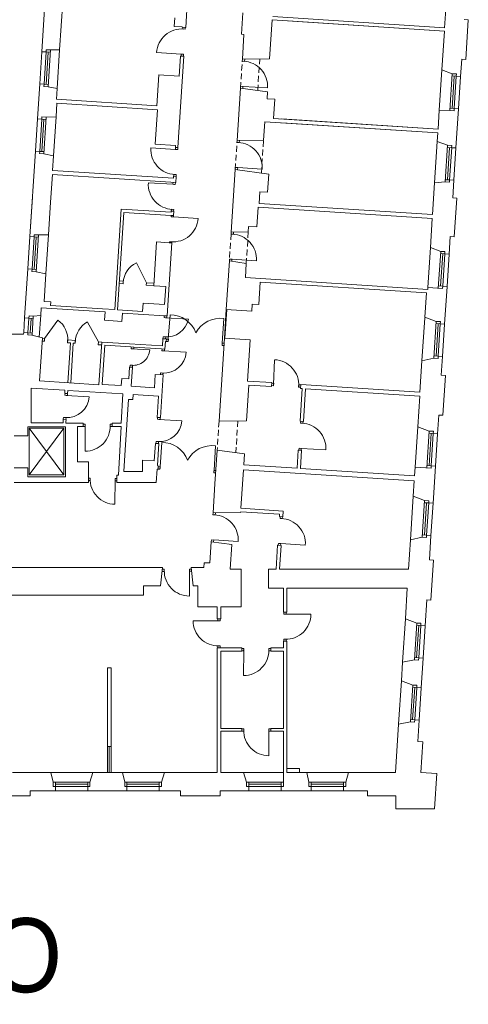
# Model space of a CAD drawing. Header units: centimetres. Extents: x 695802 to 711011, y 25963 to 44188.
# Tile 50 of 157: x 701467 to 701544, y 35931 to 36101. Entities that reach past the tile are written whole.
import ezdxf

# ---------------------------------------------------------------- set-up
doc = ezdxf.new("R2010")
doc.units = ezdxf.units.CM
doc.linetypes.add('DASHED', pattern=[19.05, 12.7, -6.35])
for name, color, linetype, lineweight in [('Drzwi i okna', 51, 'Continuous', 9), ('Opis', 102, 'Continuous', 9), ('Przekrojowa', 253, 'Continuous', 25), ('Ramka', 255, 'Continuous', 9), ('Widokowa', 140, 'Continuous', 9)]:
    doc.layers.add(name, color=color, linetype=linetype, lineweight=lineweight)
doc.styles.add('ARIELCE', font='arial.ttf', dxfattribs={"width": 0.9})

# ---------------------------------------------------------------- blocks, each defined once
blk = doc.blocks.new('zw$2918')
at = {"layer": 'Drzwi i okna', "color": 0, "lineweight": 0}
for p, q in [((3455.2, -1398.8), (3455.6, -1392.8)), ((3463.2, -1399.3), (3463.6, -1393.3)), ((3454.2, -1398.8), (3463.2, -1399.3)), ((3449.9, -1485.6), (3364.5, -1480.3)), ((3448.9, -1485.5), (3457.8, -1486.1)), ((3449.4, -1492.6), (3449.9, -1485.6)), ((3457.8, -1486.1), (3457.4, -1493.1)), ((3661.2, -1510.3), (3661.7, -1503.7)), ((3670.2, -1510.9), (3661.2, -1510.3)), ((3669.2, -1510.8), (3669.6, -1504.2)), ((3669.2, -1510.8), (3669.2, -1510.8)), ((3669.6, -1504.2), (3669.6, -1504.2)), ((3655.6, -1597), (3655.2, -1603.5)), ((3664.6, -1597.6), (3655.6, -1597)), ((3663.2, -1604), (3663.6, -1597.5)), ((3663.6, -1597.5), (3748.9, -1603)), ((3642.9, -1791.7), (3643.5, -1785.1)), ((3651.9, -1792.3), (3642.9, -1791.7)), ((3650.9, -1792.2), (3651.4, -1785)), ((3650.9, -1792.2), (3650.9, -1792.2)), ((3651.3, -1785.6), (3651.3, -1785.6)), ((3430.1, -1816), (3344.8, -1810.6)), ((3429.1, -1816), (3438.1, -1816.6)), ((3430.5, -1809), (3430.1, -1816)), ((3438.1, -1816.6), (3438.5, -1809.5)), ((3423.5, -1902.7), (3432.5, -1903.3)), ((3424.5, -1902.8), (3424.1, -1908.8)), ((3432.5, -1903.3), (3432.1, -1909.3)), ((3637.4, -1878.4), (3637, -1884.9)), ((3646.4, -1879), (3637.4, -1878.4)), ((3644.9, -1886), (3645.4, -1879)), ((3645.4, -1879), (3730.7, -1884.4)), ((3421.3, -1936.7), (3336, -1931.2)), ((3420.3, -1936.7), (3429.3, -1937.3)), ((3421.8, -1929.7), (3421.3, -1936.7)), ((3429.3, -1937.3), (3429.7, -1930.2)), ((3414.7, -2023.4), (3423.7, -2024)), ((3415.1, -2048.8), (3415.3, -2044.5)), ((3415.7, -2023.5), (3415.3, -2029.5)), ((3423.3, -2045.1), (3423, -2049.3)), ((3423.7, -2024), (3423.3, -2030)), ((3424, -2049.4), (3415.1, -2048.8)), ((3423, -2049.3), (3508.4, -2054.9)), ((3622.6, -2109.1), (3623, -2102.5)), ((3631.6, -2109.6), (3622.6, -2109.1)), ((3630.6, -2109.6), (3631, -2103)), ((3630.6, -2109.6), (3630.6, -2109.5)), ((3631, -2103), (3631, -2103)), ((3409.4, -2135.5), (3409.1, -2139.3)), ((3418.4, -2136.1), (3409.4, -2135.5)), ((3417.4, -2136), (3417.1, -2139.9)), ((3617, -2195.8), (3616.6, -2202.3)), ((3626, -2196.4), (3617, -2195.8)), ((3624.6, -2202.8), (3625, -2196.3)), ((3625, -2196.3), (3710.3, -2201.8)), ((3390.5, -2398.4), (3390.9, -2391.8)), ((3399.6, -2399), (3390.6, -2398.4)), ((3395, -2398.7), (3474.8, -2403.8)), ((3399.5, -2399), (3399.9, -2392.4)), ((3405.2, -2473.6), (3411.2, -2388.3)), ((3591.8, -2486.9), (3598, -2401.6)), ((3387.1, -2464.9), (3386.7, -2471.4)), ((3396.1, -2465.5), (3387.1, -2464.9)), ((3395.7, -2472), (3396.1, -2465.5)), ((3404.7, -2481.6), (3398.2, -2481.2)), ((3398.7, -2473.2), (3405.2, -2473.6)), ((3405.3, -2472.6), (3404.7, -2481.6)), ((3591.8, -2485.9), (3591.2, -2494.9)), ((3598.2, -2487.4), (3591.8, -2486.9)), ((3276.3, -2506.3), (3276.7, -2499.7)), ((3285.3, -2506.8), (3276.3, -2506.3)), ((3276.3, -2506.3), (3340.7, -2510.4)), ((3285.3, -2506.8), (3285.7, -2500.3)), ((3383.1, -2513.1), (3383.5, -2506.6)), ((3392.1, -2513.7), (3383.2, -2513.2)), ((3387.6, -2513.4), (3467.4, -2518.6)), ((3392.1, -2513.7), (3392.5, -2507.1)), ((3591.2, -2494.9), (3597.7, -2495.4)), ((3769.9, -2629.7), (3773.5, -2544.3)), ((3272.7, -2563.1), (3272.2, -2569.5)), ((3281.6, -2563.6), (3272.7, -2563.1)), ((3281.2, -2570.1), (3281.6, -2563.6)), ((3378.2, -2589.9), (3377.7, -2596.4)), ((3387.1, -2590.5), (3378.2, -2589.9)), ((3386.7, -2597), (3387.1, -2590.5)), ((3770.2, -2625.3), (3769.7, -2634.2)), ((3769.7, -2634.2), (3763.1, -2633.9)), ((3770.1, -2626.3), (3763.5, -2625.9)), ((3857, -2629.9), (3856.5, -2638.9)), ((3856.5, -2638.9), (3863, -2639.3)), ((3863.4, -2631.3), (3856.9, -2630.9)), ((3046.8, -2667.4), (3047.3, -2660.8)), ((3055.9, -2667.9), (3046.9, -2667.4)), ((3051.3, -2667.7), (3131.2, -2672.8)), ((3055.8, -2667.9), (3056.2, -2661.4)), ((3041.9, -2744.1), (3041.5, -2750.6)), ((3050.9, -2744.7), (3041.9, -2744.1)), ((3050.5, -2751.2), (3050.9, -2744.7)), ((3367.7, -2750.6), (3368.1, -2744.1)), ((3376.7, -2751.2), (3367.7, -2750.6)), ((3372.2, -2750.9), (3452, -2756.1)), ((3376.7, -2751.2), (3377.1, -2744.6)), ((3863.3, -2763.9), (3863.8, -2757.2)), ((3871.3, -2764.4), (3871.7, -2757.7)), ((3116.9, -2767.6), (3110.4, -2767.5)), ((3110.4, -2775.5), (3116.9, -2775.6)), ((3116.9, -2775.6), (3116.7, -2861.1)), ((3116.9, -2776.6), (3116.9, -2767.6)), ((3203.8, -2776.7), (3203.8, -2767.7)), ((3203.8, -2767.7), (3210.4, -2767.7)), ((3203.8, -2775.7), (3210.4, -2775.7)), ((3872.3, -2764.5), (3863.3, -2763.9)), ((3362.7, -2827.4), (3362.3, -2833.9)), ((3371.7, -2828), (3362.7, -2827.4)), ((3371.3, -2834.5), (3371.7, -2828)), ((3376.8, -2915.7), (3382.7, -2830.4)), ((3563.4, -2927.7), (3569, -2842.4)), ((3857.8, -2850.7), (3857.4, -2857.1)), ((3866.8, -2851.2), (3857.8, -2850.7)), ((3865.3, -2857.6), (3865.7, -2851.2)), ((3865.7, -2851.2), (3951.1, -2856.6)), ((3376.2, -2923.6), (3369.7, -2923.2)), ((3370.2, -2915.3), (3376.7, -2915.7)), ((3376.8, -2914.7), (3376.2, -2923.6)), ((3563.4, -2926.7), (3562.8, -2935.7)), ((3569.9, -2928.2), (3563.4, -2927.7)), ((3134.3, -2954.4), (3128.8, -2954.3)), ((3134.2, -2962.4), (3128.8, -2962.3)), ((3134.2, -2963.4), (3134.3, -2954.4)), ((3221.2, -2959.2), (3220.4, -3044.7)), ((3221.1, -2964.2), (3221.2, -2955.2)), ((3221.2, -2955.2), (3227.9, -2955.2)), ((3227.4, -2963.2), (3221.2, -2963.2)), ((3562.8, -2935.7), (3569.3, -2936.1)), ((3559.9, -3081.2), (3560.3, -3074.6)), ((3568.8, -3081.8), (3559.9, -3081.2)), ((3567.8, -3081.8), (3568.3, -3075.1)), ((3792, -3093.7), (3792.4, -3087)), ((3800.9, -3094.3), (3792, -3093.7)), ((3800, -3094.2), (3800.4, -3087.5)), ((3554.3, -3168), (3553.9, -3174.5)), ((3563.3, -3168.6), (3554.3, -3168)), ((3561.8, -3175), (3562.3, -3168.5)), ((3562.3, -3168.5), (3647.6, -3174)), ((3786.4, -3180.5), (3786, -3186.9)), ((3795.4, -3181), (3786.4, -3180.5)), ((3794, -3187.4), (3794.4, -3181)), ((3794.4, -3181), (3879.7, -3186.4)), ((3391.1, -3269.2), (3384, -3269.2)), ((3391.1, -3278.2), (3391.1, -3269.2)), ((3478, -3278), (3478, -3269)), ((3478, -3269), (3485, -3269)), ((3391.1, -3277.2), (3383.2, -3277.2)), ((3485.8, -3277), (3478, -3277)), ((3478, -3277), (3478.2, -3362.5)), ((3576.7, -3442), (3576.7, -3448.5)), ((3584.7, -3448.5), (3584.7, -3442)), ((3805.4, -3425.5), (3805.4, -3419)), ((3814.4, -3425.5), (3805.4, -3425.5)), ((3813.4, -3419), (3813.4, -3425.5)), ((3813.4, -3425.5), (3898.9, -3425.4)), ((3576.7, -3448.5), (3491.2, -3448.3)), ((3575.7, -3448.5), (3584.7, -3448.5)), ((3575.5, -3535.4), (3584.5, -3535.4)), ((3576.5, -3535.4), (3576.5, -3542)), ((3584.5, -3535.4), (3584.5, -3542)), ((3666.2, -3544.3), (3659.7, -3544.3)), ((3666.2, -3553.3), (3666.2, -3544.3)), ((3753.1, -3553.5), (3753.1, -3544.5)), ((3753.1, -3544.5), (3759.7, -3544.5)), ((3814.6, -3512.4), (3805.6, -3512.4)), ((3805.6, -3512.4), (3805.6, -3519)), ((3813.6, -3512.4), (3813.6, -3519)), ((3659.7, -3552.3), (3666.2, -3552.3)), ((3666.2, -3552.3), (3666, -3637.8)), ((3753.1, -3552.5), (3759.7, -3552.5)), ((3666.3, -3822.2), (3659.7, -3822.2)), ((3666.3, -3830.2), (3659.7, -3830.2)), ((3666.3, -3831.2), (3666.3, -3822.2)), ((3753.2, -3831), (3753.2, -3822)), ((3753.2, -3822), (3759.7, -3822)), ((3759.7, -3830), (3753.2, -3830)), ((3753.2, -3830), (3753.3, -3915.5))]:
    blk.add_line(p, q, dxfattribs=at)
at = {"layer": 'Drzwi i okna', "color": 0, "lineweight": 0, "ltscale": 1.6}
for p, q in [((3329.2, -2277.6), (3294.8, -2209.1)), ((2976.8, -2470.3), (3022.7, -2406.9)), ((3163, -2482.3), (3125.6, -2413.6))]:
    blk.add_line(p, q, dxfattribs=at)
for centre, radius, start, end in [((3451.1, -1485.5), 86.7, 84.979, 176.5896), ((3662.4, -1597.3), 86.7, 356.2036, 87.8142), ((3644.1, -1878.7), 86.7, 356.2036, 87.8142), ((3431.3, -1816.3), 86.7, 176.193, 267.8036), ((3422.5, -1937), 86.7, 176.193, 267.8036), ((3421.8, -2049.4), 86.7, 264.7676, 356.3783), ((3623.8, -2196), 86.7, 356.2036, 87.8142), ((3326.4, -2279.7), 77.4, 114.1138, 177.9529), ((2975.9, -2472.7), 80.7, 354.5264, 54.6033), ((3163.5, -2484.8), 80.7, 117.9982, 178.0752), ((3399, -2388.1), 77.4, 264.5446, 348.3084), ((3410.9, -2483.8), 95.4, 20.051, 89.8558), ((3584.7, -2496.1), 95.4, 81.999, 151.8038), ((3283.1, -2505.9), 57.8, 264.0905, 355.5263), ((3770.1, -2631), 86.7, 356.1135, 87.7241), ((3117.1, -2774.3), 86.7, 269.771, 1.3816), ((3864.5, -2850.9), 86.7, 356.2036, 87.8142), ((3382.5, -2925.8), 95.4, 20.4286, 90.2334), ((3556.3, -2937), 95.4, 82.3767, 152.1814), ((3221, -2957.9), 86.7, 177.9873, 269.5979), ((3561, -3168.2), 86.7, 356.2036, 87.8142), ((3793.2, -3180.7), 86.7, 356.2036, 87.8142), ((3477.8, -3275.8), 86.7, 178.61, 270.2206), ((3812.2, -3425.7), 86.7, 268.6184, 0.229), ((3577.9, -3448.7), 86.7, 179.771, 271.3816), ((3666.4, -3551.1), 86.7, 269.771, 1.3816), ((3753, -3828.8), 86.7, 178.61, 270.2206)]:
    blk.add_arc(centre, radius, start, end, dxfattribs=at)
at = {"layer": 'Drzwi i okna', "color": 0, "lineweight": 0}
for centre, radius, start, end in [((3458.1, -1407.8), 78.2, 264.816, 268.1145), ((3428.5, -1894.2), 78.2, 84.6681, 87.9667), ((3419.7, -2014.9), 78.2, 84.6681, 87.9667), ((3414.5, -2127.1), 78.2, 84.6046, 87.9032), ((3482.9, -2482.5), 78.2, 174.3635, 177.6621), ((3513.6, -2484.6), 78.2, 354.1927, 357.4913), ((3389.8, -2512.7), 77.8, 266.3349, 355.7089), ((3283.2, -2485.4), 78.2, 264.6739, 267.9724), ((3388.7, -2512.3), 78.2, 264.6779, 267.9764), ((3778.7, -2630.1), 78.2, 355.2588, 358.5574), ((3053.6, -2667), 77.8, 266.3349, 355.7089), ((3052.5, -2666.5), 78.2, 264.6779, 267.9764), ((3374.4, -2750.2), 77.8, 266.3349, 355.7089), ((3195, -2772.3), 78.2, 178.2461, 181.5447), ((3373.3, -2749.8), 78.2, 264.6779, 267.9764), ((3454.5, -2924), 78.2, 174.7412, 178.0397), ((3485.2, -2926), 78.2, 354.5703, 357.8689), ((3143.1, -2959), 78.2, 357.8242, 1.1228), ((3399.9, -3273.7), 78.2, 358.4469, 1.7455), ((3810.1, -3503.7), 78.2, 88.4553, 91.7539), ((3580, -3526.6), 78.2, 88.2461, 91.5447), ((3744.3, -3549.1), 78.2, 178.2461, 181.5447), ((3675.1, -3826.7), 78.2, 358.4469, 1.7455)]:
    blk.add_arc(centre, radius, start, end, dxfattribs=at)
at = {"layer": 'Przekrojowa', "color": 0, "lineweight": 0, "ltscale": 1.6}
for p, q in [((3477.8, -1200.8), (3465.4, -1393.4)), ((2983, -1227.9), (2966.9, -1477.4)), ((3028.5, -1470.8), (3039.3, -1304.8)), ((4367.4, -1313.8), (4362.2, -1394.4)), ((3427.4, -1359.9), (3425.5, -1389.8)), ((3658.2, -1417.3), (3663, -1342.5)), ((3767.4, -1356), (4362.2, -1394.4)), ((3453.4, -1391.6), (3425.5, -1389.8)), ((3453.4, -1392.6), (3453.4, -1391.6)), ((3453.4, -1392.6), (3465.4, -1393.4)), ((3764.6, -1367.5), (3755.9, -1502.6)), ((3764.6, -1367.5), (4361.4, -1406)), ((3820.5, -1371.1), (4361.4, -1406)), ((4430.1, -1366.4), (4444.1, -1367.3)), ((4444.1, -1367.3), (4435.3, -1504.5)), ((3667.2, -1417.9), (3658.2, -1417.3)), ((3661.7, -1503.7), (3667.2, -1417.9)), ((4352.7, -1540.8), (4361.4, -1406)), ((3028.5, -1470.8), (2997.1, -1471.5)), ((3458.9, -1493.2), (3438.5, -1809.5)), ((3446.9, -1492.4), (3442.4, -1562.3)), ((3446.9, -1492.4), (3458.9, -1493.2)), ((3661.7, -1503.7), (3755.9, -1502.6)), ((4417.4, -1563.4), (4421.3, -1503.6)), ((4421.3, -1503.6), (4435.3, -1504.5)), ((3372.6, -1557.8), (3365.7, -1664.6)), ((3442.4, -1562.3), (3372.6, -1557.8)), ((4352.7, -1540.8), (4388.2, -1553.8)), ((2959.7, -1589.1), (2951.9, -1709.9)), ((3019.8, -1605.3), (2988.9, -1598.8)), ((3019.8, -1605.3), (3017.4, -1642.1)), ((3643.5, -1785.1), (3655.2, -1603.5)), ((3655.2, -1603.5), (3748.6, -1616.7)), ((3748.6, -1616.7), (3747, -1640.5)), ((3016.5, -1703.3), (3019.5, -1656.2)), ((3365.7, -1664.6), (3017.4, -1642.1)), ((3367.8, -1678.7), (3019.5, -1656.2)), ((3774, -1642.2), (3747, -1640.5)), ((3774, -1642.2), (3769.7, -1708.5)), ((3016.5, -1703.3), (2982.1, -1704)), ((3360.1, -1798.2), (3367.8, -1678.7)), ((4343.7, -1680.4), (4339.5, -1745.3)), ((4343.7, -1680.3), (4380, -1681)), ((4401.5, -1809.9), (4410.2, -1675.2)), ((3738.9, -1720.1), (3734.8, -1784)), ((3738.9, -1720.1), (4338.6, -1758.9)), ((3769.7, -1708.5), (4339.5, -1745.3)), ((3769.7, -1708.5), (4339.5, -1745.3)), ((3797.8, -1723.9), (4338.6, -1758.9)), ((3798.6, -1710.4), (4339.5, -1745.3)), ((3798.6, -1710.4), (4339.5, -1745.3)), ((4338.6, -1758.9), (4336.8, -1788.2)), ((3429.9, -1802.7), (3360.1, -1798.2)), ((3429.5, -1809), (3429.9, -1802.7)), ((3643.4, -1785.1), (3734.8, -1784)), ((4336.8, -1788.2), (4372.3, -1801.2)), ((2944.7, -1821.6), (2925.6, -2118)), ((3007.7, -1838.5), (2973.9, -1831.3)), ((3007.7, -1838.5), (3004.5, -1888.8)), ((3429.5, -1809), (3438.5, -1809.5)), ((3003.6, -1902.7), (2997.4, -1998.2)), ((3003.6, -1902.7), (3430.7, -1930.3)), ((3004.5, -1888.8), (3422.6, -1915.7)), ((3422.6, -1915.7), (3423.1, -1908.8)), ((3423.1, -1908.8), (3432.1, -1909.3)), ((3432.1, -1909.3), (3430.7, -1930.3)), ((3623, -2102.5), (3637, -1884.9)), ((3637, -1884.9), (3753.3, -1901.4)), ((3753.3, -1901.4), (3749.2, -1964.3)), ((4320.4, -2041.7), (4327.5, -1931.1)), ((4327.5, -1931.1), (4364.1, -1928.5)), ((4378.8, -1929.5), (4364.1, -1928.5)), ((4390.3, -1983.6), (4394.2, -1922.7)), ((3722.3, -1962.5), (3719.6, -2002.9)), ((3749.2, -1964.3), (3722.3, -1962.5)), ((2934.4, -1981.3), (2925.6, -2118)), ((2997.4, -1998.2), (2990.1, -2111.4)), ((3719.6, -2002.9), (4320.4, -2041.7)), ((4390.3, -1983.6), (4404.3, -1984.5)), ((4404.3, -1984.5), (4395.6, -2118.6)), ((3242.4, -2022.4), (3219.9, -2370.6)), ((3250.6, -2033.9), (3228.7, -2371.2)), ((3415, -2033.5), (3242.4, -2022.4)), ((3414.3, -2044.5), (3250.6, -2033.9)), ((3414.3, -2044.5), (3423.3, -2045.1)), ((3415.2, -2029.5), (3415, -2033.5)), ((3415.2, -2029.5), (3424.3, -2030.1)), ((3424.3, -2030.1), (3423.3, -2045.1)), ((3715.8, -2016.3), (3711.4, -2084.1)), ((3715.8, -2016.3), (4319.5, -2055.2)), ((4313, -2155.9), (4319.5, -2055.2)), ((2990.1, -2111.4), (2955.8, -2112.2)), ((3623, -2102.5), (3682.2, -2101.8)), ((3683.4, -2082.3), (3682.2, -2101.8)), ((3683.4, -2082.3), (3711.4, -2084.1)), ((3364.3, -2136.4), (3354.5, -2288.2)), ((3408.1, -2139.3), (3364.3, -2136.4)), ((3417.1, -2139.9), (3400.8, -2392.4)), ((3408.1, -2139.3), (3417.2, -2139.9)), ((4377.7, -2178.6), (4381.7, -2117.7)), ((4381.7, -2117.7), (4395.6, -2118.6)), ((4313, -2155.9), (4348.5, -2168.9)), ((3605.8, -2369.9), (3616.6, -2202.3)), ((3616.6, -2202.3), (3675.2, -2210.6)), ((3675.2, -2210.6), (3672, -2260)), ((2918.4, -2229.8), (2907.4, -2399.4)), ((2981.4, -2246.6), (2947.6, -2239.5)), ((2981.4, -2246.6), (2975.2, -2342.8)), ((3672, -2260), (4303.7, -2300.7)), ((3718.1, -2353.1), (3723.1, -2275.3)), ((3723.1, -2275.3), (4298.9, -2312.4)), ((3354.5, -2288.2), (3396.2, -2290.9)), ((3392.2, -2352.8), (3396.2, -2290.9)), ((4298.9, -2312.4), (4293.5, -2397)), ((4304.1, -2293.9), (4303.7, -2300.7)), ((4362.1, -2421.1), (4370.5, -2290.4)), ((2998.2, -2344.3), (2975.2, -2342.8)), ((2998.2, -2344.3), (2997.4, -2356.3)), ((3317.6, -2348), (3315.7, -2376.8)), ((3317.6, -2348), (3392.2, -2352.8)), ((3694.6, -2375.6), (3696.1, -2351.7)), ((3696.1, -2351.7), (3718.1, -2353.1)), ((2964.8, -2364.3), (2963.1, -2390.5)), ((3186.3, -2378.6), (2964.8, -2364.3)), ((3177.2, -2367.9), (2997.4, -2356.3)), ((3177.2, -2367.9), (3219.9, -2370.6)), ((3186.3, -2378.6), (3184.4, -2407.5)), ((3315.7, -2376.8), (3228.7, -2371.2)), ((3246.1, -2382.5), (3244.3, -2411.4)), ((3391.8, -2391.9), (3246.1, -2382.5)), ((3605.8, -2369.9), (3694.6, -2375.6)), ((2963.1, -2390.5), (2937.6, -2393.6)), ((3244.3, -2411.4), (3184.4, -2407.5)), ((3400.8, -2392.4), (3391.8, -2391.9)), ((4293.5, -2397), (4332.9, -2411.4)), ((2904.2, -2449.8), (2903.8, -2455.3)), ((2903.8, -2455.3), (2838.2, -2455.3)), ((2968.8, -2468.8), (2932.2, -2459.4)), ((2968.8, -2468.8), (2959.2, -2617.5)), ((3174.5, -2483.1), (3165, -2630.7)), ((3270.3, -2489.2), (3174.5, -2483.1)), ((3386.7, -2471.4), (3385.1, -2496.6)), ((3386.7, -2471.4), (3398.8, -2472.2)), ((3393.4, -2507.2), (3395.1, -2481)), ((3395.1, -2481), (3398.2, -2481.2)), ((3398.2, -2481.2), (3398.8, -2472.2)), ((3580.8, -2757.1), (3599.3, -2469.7)), ((3599.3, -2469.7), (3688.2, -2475.4)), ((3688.2, -2475.4), (3678.9, -2618.1)), ((3184.9, -2493.7), (3176.2, -2629.5)), ((3275.7, -2499.6), (3184.9, -2493.7)), ((3270.3, -2489.2), (3385.1, -2496.6)), ((3285.7, -2500.3), (3275.7, -2499.6)), ((3381.5, -2506.4), (3285.7, -2500.3)), ((3381.5, -2506.4), (3393.4, -2507.2)), ((4283.7, -2548.6), (4276.7, -2656.7)), ((4283.7, -2548.6), (4324.7, -2538.7)), ((4339.5, -2539.7), (4324.7, -2538.7)), ((4354.9, -2532.9), (4350.7, -2597.7)), ((3271.2, -2569.5), (3268.6, -2610.4)), ((3281.2, -2570.1), (3271.2, -2569.5)), ((3281.2, -2570.1), (3277, -2636)), ((3165, -2630.7), (2959.2, -2617.5)), ((3243.6, -2608.8), (3242, -2633.7)), ((3268.6, -2610.4), (3243.6, -2608.8)), ((3359.8, -2595.2), (3356.8, -2641.1)), ((3359.8, -2595.2), (3387.6, -2597)), ((3387.6, -2597), (3378.1, -2744.7)), ((3678.9, -2618.1), (3763.8, -2623.6)), ((3762.9, -2637.2), (3763.8, -2623.6)), ((4350.7, -2597.7), (4364.7, -2598.6)), ((4364.7, -2598.6), (4355.8, -2736.8)), ((3046.9, -2649.8), (2930.1, -2642.2)), ((2930.1, -2642.2), (2930.1, -2763.2)), ((3046.3, -2660.7), (3046.9, -2649.8)), ((3056.2, -2661.4), (3056.8, -2650.4)), ((3247.5, -2662.7), (3056.8, -2650.4)), ((3242, -2633.7), (3176.2, -2629.5)), ((3356.8, -2641.1), (3277, -2636)), ((3676.1, -2756), (3684.1, -2632.1)), ((3684.1, -2632.1), (3762.9, -2637.2)), ((3868.7, -2644), (3861.4, -2757.1)), ((3862.8, -2643.6), (3863.6, -2630.1)), ((3862.8, -2643.6), (3868.7, -2644)), ((3863.6, -2630.1), (4276.7, -2656.7)), ((3880.7, -2644.8), (3873.4, -2757.9)), ((3880.7, -2644.8), (4275.8, -2670.3)), ((3056.2, -2661.4), (3046.3, -2660.7)), ((3241.8, -2763.5), (3247.5, -2662.7)), ((3267, -2681.4), (3255.7, -2856.1)), ((3281.9, -2682.4), (3267, -2681.4)), ((3283.1, -2664.4), (3281.9, -2682.4)), ((3370.9, -2670.1), (3283.1, -2664.4)), ((3370.9, -2670.1), (3366.3, -2743.9)), ((4269, -2776.7), (4275.8, -2670.3)), ((3040.5, -2763.2), (3040.8, -2758.7)), ((3040.8, -2758.7), (3041.2, -2750.4)), ((3051.2, -2751), (3041.2, -2750.4)), ((3050.5, -2763.5), (3050.7, -2759.3)), ((3050.7, -2759.3), (3051.2, -2751)), ((3366.3, -2743.9), (3378.1, -2744.7)), ((3580.8, -2757.1), (3676.1, -2756)), ((3861.4, -2757.1), (3873.4, -2757.9)), ((4337.6, -2800.8), (4341.8, -2735.9)), ((4341.8, -2735.9), (4355.8, -2736.8)), ((3048.6, -2777), (2918.9, -2777)), ((2918.9, -2777), (2918.9, -2808.1)), ((2930.1, -2763.2), (3040.5, -2763.2)), ((3048.6, -2949.8), (3048.6, -2777)), ((3090.8, -2763.5), (3050.5, -2763.5)), ((3110.4, -2763.5), (3090.8, -2763.5)), ((3090.8, -2897.5), (3090.8, -2775.5)), ((3110.4, -2775.5), (3090.8, -2775.5)), ((3110.4, -2775.5), (3110.4, -2763.5)), ((3241.8, -2763.5), (3210.4, -2763.5)), ((3210.4, -2775.5), (3210.4, -2763.5)), ((3241.8, -2775.5), (3210.4, -2775.5)), ((3232.4, -2943.5), (3241.8, -2775.5)), ((4269, -2776.7), (4308.4, -2791.1)), ((2918.9, -2808.1), (2870.9, -2808.1)), ((3250.8, -2931.7), (3255.7, -2856.1)), ((3360.5, -2833.8), (3356.7, -2894.6)), ((3360.5, -2833.8), (3356.7, -2894.6)), ((3360.5, -2833.8), (3372.3, -2834.5)), ((3372.3, -2834.5), (3367.4, -2911.1)), ((3574.4, -2856.9), (3566.8, -2974.4)), ((3574.4, -2856.9), (3668.7, -2870.3)), ((3854.9, -2857), (3850.9, -2919.8)), ((3854.9, -2857), (3866.9, -2857.7)), ((3866.9, -2857.7), (3862.9, -2920.6)), ((3128.8, -2897.5), (3090.8, -2897.5)), ((3128.8, -2947.5), (3128.8, -2897.5)), ((3315.6, -2931.7), (3315.6, -2892)), ((3356.7, -2894.6), (3315.6, -2892)), ((3668.7, -2870.3), (3666.3, -2907.9)), ((2918.9, -2919.1), (2870.9, -2919.1)), ((2918.9, -2919.1), (2918.9, -2949.8)), ((3315.6, -2931.7), (3250.8, -2931.7)), ((3366.6, -2923), (3363.6, -2969.1)), ((3366.6, -2923), (3369.7, -2923.2)), ((3366.6, -2923), (3369.7, -2923.2)), ((3367.4, -2911.1), (3370.5, -2911.3)), ((3369.7, -2923.2), (3370.5, -2911.3)), ((3656.5, -3058.7), (3665.1, -2925.5)), ((3665.1, -2925.5), (4256.9, -2963.7)), ((3666.3, -2907.9), (3850.9, -2919.8)), ((3862.9, -2920.6), (4258, -2946.1)), ((4258, -2946.1), (4260, -2915.8)), ((4322.1, -3041.3), (4330.4, -2912.5)), ((2918.9, -2949.8), (3048.6, -2949.8)), ((3128.8, -2943.5), (3128.8, -2969.1)), ((3227.4, -2943.5), (3227.4, -2969.1)), ((3227.4, -2943.5), (3232.4, -2943.5)), ((4253.5, -3017.2), (4256.9, -2963.7)), ((2870.9, -2969.1), (3128.8, -2969.1)), ((3227.4, -2969.1), (3363.6, -2969.1)), ((3566.8, -2974.4), (3560.3, -3074.7)), ((4253.5, -3017.2), (4292.9, -3031.6)), ((3656.5, -3058.7), (3803.2, -3068.2)), ((3801.9, -3087.8), (3803.2, -3068.2)), ((3560.3, -3074.7), (3655.6, -3073.5)), ((3655.6, -3073.5), (3655.8, -3070.7)), ((3655.8, -3070.7), (3790.4, -3079.4)), ((3790, -3087), (3790.4, -3079.4)), ((3790, -3087), (3801.9, -3087.8)), ((4243.8, -3167.5), (4237.3, -3269.1)), ((4243.8, -3167.5), (4284.7, -3158.9)), ((4314.9, -3153), (4309.4, -3237.8)), ((3553.9, -3174.5), (3549.1, -3248.1)), ((3553.9, -3174.5), (3625.4, -3184.6)), ((3619.9, -3269.2), (3625.4, -3184.6)), ((3778.2, -3269.1), (3783.5, -3186.8)), ((3783.5, -3186.8), (3795.5, -3187.5)), ((3790.2, -3269.1), (3795.5, -3187.5)), ((4309.4, -3237.8), (4323.4, -3238.8)), ((4323.4, -3238.8), (4314.5, -3376.9)), ((2672.9, -3264.1), (3384.5, -3264.1)), ((3384.5, -3264.1), (3378.2, -3327.7)), ((3484.5, -3264.1), (3527.8, -3264.1)), ((3484.5, -3264.1), (3490.9, -3327.7)), ((3528.9, -3248.1), (3527.8, -3264.1)), ((3528.9, -3248.1), (3549.1, -3248.1)), ((3657.7, -3269), (3619.9, -3269.2)), ((3657.7, -3335), (3657.7, -3269)), ((3751.7, -3335), (3751.7, -3269)), ((3751.7, -3269.1), (3778.2, -3269.1)), ((3790.2, -3269.1), (3911.7, -3269.1)), ((3911.7, -3269.1), (4237.3, -3269.1)), ((3378.2, -3327.7), (3319.7, -3327.7)), ((3319.7, -3327.7), (3319.7, -3359.7)), ((3490.9, -3327.7), (3507.7, -3327.7)), ((3507.7, -3400), (3507.7, -3327.7)), ((3657.7, -3335), (3657.7, -3400)), ((3803.7, -3335), (3751.7, -3335)), ((3803.7, -3419), (3803.7, -3335)), ((3815.8, -3419), (3815.8, -3335)), ((4233, -3335), (3815.8, -3335)), ((4226.1, -3441.7), (4233, -3335)), ((3319.7, -3359.7), (2855.7, -3359.7)), ((3574.7, -3400), (3507.7, -3400)), ((3574.7, -3442), (3574.7, -3400)), ((3657.7, -3400), (3586.7, -3400)), ((3586.7, -3400), (3586.7, -3442)), ((4294.7, -3465.8), (4300.5, -3376)), ((4300.5, -3376), (4314.5, -3376.9)), ((3586.7, -3442), (3574.7, -3442)), ((3803.7, -3419), (3815.8, -3419)), ((4226.1, -3441.7), (4265.5, -3456.2)), ((3586.7, -3542), (3574.7, -3542)), ((3574.7, -3542), (3574.7, -3973.7)), ((3586.7, -3542), (3659.7, -3542)), ((3659.7, -3542), (3659.7, -3554)), ((3759.7, -3542), (3803.7, -3542)), ((3759.7, -3542), (3759.7, -3554)), ((3803.7, -3542), (3803.7, -3519)), ((3803.7, -3519), (3815.8, -3519)), ((3815.8, -3973.7), (3815.8, -3519)), ((3586.7, -3554), (3659.7, -3554)), ((3586.7, -3554), (3586.7, -3821)), ((3759.7, -3554), (3803.7, -3554)), ((3803.7, -3821), (3803.7, -3554)), ((4280.8, -3680.4), (4287.5, -3577.6)), ((3206.7, -3610.7), (3194.7, -3610.7)), ((3194.7, -3610.7), (3194.7, -3883.7)), ((3206.7, -3883.7), (3206.7, -3610.7)), ((4212.3, -3656.3), (4216.4, -3592.1)), ((4216.4, -3592.1), (4257.3, -3583.4)), ((4212.3, -3656.3), (4251.7, -3670.7)), ((4202.6, -3806.6), (4191.8, -3973.7)), ((4191.8, -3973.7), (4202.6, -3806.6)), ((4202.6, -3806.6), (4243.4, -3798)), ((4273.6, -3792.1), (4268.9, -3866)), ((3586.7, -3821), (3659.7, -3821)), ((3586.7, -3830), (3586.7, -3973.7)), ((3586.7, -3830), (3659.7, -3830)), ((3659.7, -3821), (3659.7, -3830)), ((3759.7, -3821), (3803.7, -3821)), ((3759.7, -3821), (3759.7, -3830)), ((3759.7, -3830), (3803.7, -3830)), ((3803.7, -3973.7), (3803.7, -3830)), ((3206.7, -3883.7), (3194.7, -3883.7)), ((4286.8, -3867.2), (4268.9, -3866)), ((4286.8, -3867.2), (4280, -3973.3)), ((2998.5, -3973.7), (2865.7, -3973.7)), ((2998.5, -3973.7), (3006.1, -4007.1)), ((3143.5, -3973.7), (3133.7, -4007.1)), ((3192.7, -3973.7), (3143.5, -3973.7)), ((3192.7, -3973.7), (3206.7, -3973.7)), ((3246.5, -3973.7), (3206.7, -3973.7)), ((3246.5, -3973.7), (3254.1, -4007.1)), ((3391.5, -3973.7), (3381.7, -4007.1)), ((3574.7, -3973.7), (3391.5, -3973.7)), ((3665.3, -3973.7), (3586.7, -3973.7)), ((3665.3, -3973.7), (3676.1, -4007.1)), ((3859.8, -3959.7), (3815.8, -3959.7)), ((3884.5, -3973.7), (3815.8, -3973.7)), ((3859.8, -3959.7), (3859.8, -3973.7)), ((3884.5, -3973.7), (3892.1, -4007.1)), ((4029.5, -3973.7), (4019.7, -4007.1)), ((4191.8, -3973.7), (4029.5, -3973.7)), ((4280, -3973.3), (4335.3, -3976.8)), ((4327.4, -4099.8), (4335.3, -3976.8)), ((2788.9, -4054.8), (2926.9, -4054.8)), ((2926.9, -4054.8), (2926.9, -4036.8)), ((2926.9, -4036.8), (3013.9, -4036.8)), ((3125.9, -4036.8), (3261.9, -4036.8)), ((3446.9, -4036.8), (3373.9, -4036.8)), ((3446.9, -4036.8), (3446.9, -4054.8)), ((3446.9, -4054.8), (3584.9, -4054.8)), ((3683.9, -4036.8), (3584.9, -4036.8)), ((3584.9, -4054.8), (3584.9, -4036.8)), ((3795.9, -4036.8), (3899.9, -4036.8)), ((4011.9, -4036.8), (4094.9, -4036.8)), ((4094.9, -4036.8), (4094.9, -4054.8)), ((4094.9, -4054.8), (4192.9, -4054.8)), ((4192.9, -4054.8), (4192.9, -4099.8)), ((4192.9, -4099.8), (4316.9, -4099.8)), ((4192.9, -4099.8), (4327.4, -4099.8))]:
    blk.add_line(p, q, dxfattribs=at)
at = {"layer": 'Przekrojowa', "color": 0, "lineweight": 0}
for p, q in [((2981.8, -1478.3), (2966.9, -1477.4)), ((2966.9, -1477.4), (2981.8, -1478.3)), ((2982.3, -1470.6), (2981.8, -1478.3)), ((2997.1, -1471.5), (2982.3, -1470.6)), ((4388.2, -1553.8), (4403, -1554.7)), ((4403, -1554.7), (4402.5, -1562.5)), ((4402.5, -1562.5), (4417.4, -1563.4)), ((4417.4, -1563.4), (4402.5, -1562.5)), ((2974.6, -1590.1), (2959.7, -1589.1)), ((2959.7, -1589.1), (2974.6, -1590.1)), ((2974.1, -1597.8), (2974.6, -1590.1)), ((2988.9, -1598.8), (2974.1, -1597.8)), ((2967.3, -1703.1), (2966.8, -1710.8)), ((2982.1, -1704), (2967.3, -1703.1)), ((4380, -1681), (4394.8, -1682)), ((4394.8, -1682), (4395.3, -1674.2)), ((4395.3, -1674.2), (4410.2, -1675.2)), ((4410.2, -1675.2), (4395.3, -1674.2)), ((2966.8, -1710.8), (2951.9, -1709.9)), ((2951.9, -1709.9), (2966.8, -1710.8)), ((4372.3, -1801.2), (4387, -1802.2)), ((4387, -1802.2), (4386.5, -1810)), ((2959.6, -1822.6), (2944.7, -1821.6)), ((2944.7, -1821.6), (2959.6, -1822.6)), ((2959.1, -1830.4), (2959.6, -1822.6)), ((2973.9, -1831.3), (2959.1, -1830.4)), ((4386.5, -1810), (4401.5, -1810.9)), ((4401.5, -1810.9), (4386.5, -1810)), ((4378.8, -1929.5), (4379.3, -1921.7)), ((4379.3, -1921.7), (4394.2, -1922.7)), ((4394.2, -1922.7), (4379.3, -1921.7)), ((2941, -2111.2), (2940.5, -2119)), ((2955.8, -2112.2), (2941, -2111.2)), ((2940.5, -2119), (2925.6, -2118)), ((2925.6, -2118), (2940.5, -2119)), ((4348.5, -2168.9), (4363.3, -2169.9)), ((4363.3, -2169.9), (4362.8, -2177.6)), ((4362.8, -2177.6), (4377.7, -2178.6)), ((4377.7, -2178.6), (4362.8, -2177.6)), ((2933.3, -2230.8), (2918.4, -2229.8)), ((2918.4, -2229.8), (2933.3, -2230.8)), ((2932.8, -2238.5), (2933.3, -2230.8)), ((2947.6, -2239.5), (2932.8, -2238.5)), ((4304.1, -2293.9), (4355.1, -2297.2)), ((4355.1, -2297.2), (4355.6, -2289.4)), ((4355.6, -2289.4), (4370.5, -2290.4)), ((4370.5, -2290.4), (4355.6, -2289.4)), ((2922.4, -2400.4), (2907.4, -2399.4)), ((2907.4, -2399.4), (2922.4, -2400.4)), ((2922.9, -2392.7), (2922.4, -2400.4)), ((2937.6, -2393.6), (2922.9, -2392.7)), ((2937.6, -2393.6), (2922.9, -2392.7)), ((4332.9, -2411.4), (4347.7, -2412.4)), ((4347.7, -2412.4), (4347.2, -2420.1)), ((4347.2, -2420.1), (4362.1, -2421.1)), ((4362.1, -2421.1), (4347.2, -2420.1)), ((2919.1, -2450.8), (2904.2, -2449.8)), ((2904.2, -2449.8), (2919.1, -2450.8)), ((2918.6, -2458.5), (2919.1, -2450.8)), ((2933.4, -2459.5), (2918.6, -2458.5)), ((4339.5, -2539.7), (4340, -2531.9)), ((4340, -2531.9), (4354.9, -2532.9)), ((4354.9, -2532.9), (4340, -2531.9)), ((4308.4, -2791.1), (4323.2, -2792)), ((4323.2, -2792), (4322.7, -2799.8)), ((4322.7, -2799.8), (4337.6, -2800.8)), ((4337.6, -2800.8), (4322.7, -2799.8)), ((4260, -2915.8), (4315, -2919.3)), ((4315, -2919.3), (4315.5, -2911.6)), ((4315.5, -2911.6), (4330.4, -2912.5)), ((4330.4, -2912.5), (4315.5, -2911.6)), ((4292.9, -3031.6), (4307.7, -3032.5)), ((4307.7, -3032.5), (4307.2, -3040.3)), ((4307.2, -3040.3), (4322.1, -3041.3)), ((4322.1, -3041.3), (4307.2, -3040.3)), ((4284.7, -3158.9), (4299.4, -3159.8)), ((4299.4, -3159.8), (4299.9, -3152.1)), ((4299.9, -3152.1), (4314.9, -3153)), ((4314.9, -3153), (4299.9, -3152.1)), ((4265.5, -3456.2), (4280.3, -3457.1)), ((4280.3, -3457.1), (4279.8, -3464.9)), ((4279.8, -3464.9), (4294.7, -3465.8)), ((4294.7, -3465.8), (4279.8, -3464.9)), ((4272.1, -3584.4), (4272.6, -3576.6)), ((4272.6, -3576.6), (4287.5, -3577.6)), ((4287.5, -3577.6), (4272.6, -3576.6)), ((4257.3, -3583.4), (4272.1, -3584.4)), ((4251.7, -3670.7), (4266.4, -3671.7)), ((4266.4, -3671.7), (4265.9, -3679.4)), ((4265.9, -3679.4), (4280.8, -3680.4)), ((4280.8, -3680.4), (4265.9, -3679.4)), ((4243.4, -3798), (4258.2, -3798.9)), ((4258.2, -3798.9), (4258.7, -3791.2)), ((4258.7, -3791.2), (4273.6, -3792.1)), ((4273.6, -3792.1), (4258.7, -3791.2)), ((3803.7, -3973.7), (3803.7, -4021.9)), ((3006.1, -4007.1), (3006.1, -4021.9)), ((3006.1, -4021.9), (3013.9, -4021.9)), ((3013.9, -4021.9), (3013.9, -4036.8)), ((3013.9, -4036.8), (3013.9, -4021.9)), ((3133.7, -4021.9), (3125.9, -4021.9)), ((3125.9, -4021.9), (3125.9, -4036.8)), ((3125.9, -4036.8), (3125.9, -4021.9)), ((3133.7, -4007.1), (3133.7, -4021.9)), ((3254.1, -4007.1), (3254.1, -4021.9)), ((3254.1, -4021.9), (3261.9, -4021.9)), ((3261.9, -4021.9), (3261.9, -4036.8)), ((3261.9, -4036.8), (3261.9, -4021.9)), ((3381.7, -4021.9), (3373.9, -4021.9)), ((3373.9, -4021.9), (3373.9, -4036.8)), ((3373.9, -4036.8), (3373.9, -4021.9)), ((3381.7, -4007.1), (3381.7, -4021.9)), ((3676.1, -4007.1), (3676.1, -4021.9)), ((3676.1, -4021.9), (3683.9, -4021.9)), ((3683.9, -4021.9), (3683.9, -4036.8)), ((3683.9, -4036.8), (3683.9, -4021.9)), ((3803.7, -4021.9), (3795.9, -4021.9)), ((3795.9, -4021.9), (3795.9, -4036.8)), ((3795.9, -4036.8), (3795.9, -4021.9)), ((3892.1, -4007.1), (3892.1, -4021.9)), ((3892.1, -4021.9), (3899.9, -4021.9)), ((3899.9, -4021.9), (3899.9, -4036.8)), ((3899.9, -4036.8), (3899.9, -4021.9)), ((4019.7, -4021.9), (4011.9, -4021.9)), ((4011.9, -4021.9), (4011.9, -4036.8)), ((4011.9, -4036.8), (4011.9, -4021.9)), ((4019.7, -4007.1), (4019.7, -4021.9))]:
    blk.add_line(p, q, dxfattribs=at)
at = {"layer": 'Widokowa', "color": 0, "lineweight": 0, "ltscale": 1.6}
for p, q in [((2966.9, -1477.4), (2959.7, -1589.1)), ((3028.5, -1470.8), (3019.8, -1605.3)), ((4343.7, -1680.4), (4352.7, -1540.8)), ((4410.2, -1675.2), (4417.4, -1563.4)), ((3016.5, -1703.3), (3007.7, -1838.5)), ((2951.9, -1709.9), (2944.7, -1821.6)), ((4327.5, -1931.1), (4336.8, -1788.2)), ((4394.2, -1922.7), (4401.5, -1810.9)), ((2990.1, -2111.4), (2981.4, -2246.6)), ((2925.6, -2118), (2918.4, -2229.8)), ((4304.1, -2293.9), (4313, -2155.9)), ((4370.5, -2290.4), (4377.7, -2178.6)), ((3248.8, -2281.4), (3234.6, -2280.5)), ((3249.3, -2272.4), (3235.2, -2271.5)), ((3249.3, -2272.4), (3248.8, -2281.4)), ((3329.2, -2277.6), (3328.6, -2286.6)), ((3355.1, -2279.3), (3329.2, -2277.6)), ((3354.5, -2288.2), (3328.6, -2286.6)), ((3605.8, -2369.9), (3599.3, -2469.7)), ((3607.8, -2370), (3601.3, -2469.8)), ((2907.4, -2399.4), (2904.2, -2449.8)), ((2963.2, -2389.4), (2958.2, -2466.1)), ((4283.7, -2548.6), (4293.3, -2399.3)), ((4354.9, -2532.9), (4362.1, -2421.1)), ((2976.2, -2480.3), (2968.1, -2479.8)), ((2976.8, -2470.3), (2968.7, -2469.8)), ((2976.2, -2480.3), (2976.8, -2470.3)), ((3056, -2485.4), (3056.6, -2475.4)), ((3066, -2486.1), (3056, -2485.4)), ((3083.1, -2477.2), (3056.6, -2475.4)), ((3066, -2486.1), (3057.1, -2623.8)), ((3076, -2486.7), (3067, -2624.4)), ((3082.5, -2487.1), (3076, -2486.7)), ((3082.5, -2487.1), (3083.1, -2477.2)), ((3162.3, -2492.3), (3163, -2482.3)), ((3174.5, -2483.1), (3163, -2482.3)), ((3173.9, -2493), (3162.3, -2492.3)), ((2923, -2781.8), (3042.7, -2943)), ((2923, -2943), (3042.7, -2781.8)), ((2923, -2781.8), (3042.7, -2781.8)), ((2923, -2943), (2923, -2781.8)), ((3042.7, -2781.8), (3042.7, -2943)), ((4260, -2915.8), (4269, -2776.7)), ((4330.4, -2912.5), (4337.6, -2800.8)), ((3042.7, -2943), (2923, -2943)), ((4243.8, -3167.5), (4253.5, -3017.2)), ((4314.9, -3153), (4322.1, -3041.3)), ((4216.4, -3592.1), (4226.1, -3441.7)), ((4287.5, -3577.6), (4294.7, -3465.8)), ((4202.6, -3806.6), (4212.3, -3656.3)), ((4273.6, -3792.1), (4280.8, -3680.4)), ((3194.7, -3883.7), (3194.7, -3973.7)), ((3200.7, -3883.7), (3200.7, -3973.7)), ((3206.7, -3973.7), (3206.7, -3883.7)), ((2998.5, -3973.7), (3143.5, -3973.7)), ((3246.5, -3973.7), (3391.5, -3973.7)), ((3665.3, -3973.7), (3803.7, -3973.7)), ((3884.5, -3973.7), (4029.5, -3973.7)), ((3013.9, -4036.8), (3125.9, -4036.8)), ((3261.9, -4036.8), (3373.9, -4036.8)), ((3683.9, -4036.8), (3795.9, -4036.8)), ((3899.9, -4036.8), (4011.9, -4036.8))]:
    blk.add_line(p, q, dxfattribs=at)
at = {"layer": 'Widokowa', "color": 0, "lineweight": 0}
for p, q in [((2974.6, -1590.3), (2981.8, -1478.3)), ((2981.8, -1478.3), (2996.6, -1479.3)), ((2982, -1590.6), (2989.2, -1478.8)), ((2988.9, -1598.8), (2997.1, -1471.5)), ((4388.2, -1553.8), (4380, -1681)), ((4402.5, -1562.5), (4387.7, -1561.5)), ((4395.1, -1562), (4387.9, -1673.8)), ((4402.5, -1562.2), (4395.3, -1674.2)), ((2974.6, -1590.1), (2989.4, -1591)), ((2973.9, -1831.3), (2982.1, -1704)), ((4395.3, -1674.2), (4380.5, -1673.3)), ((2959.6, -1822.8), (2966.8, -1710.8)), ((2966.8, -1710.8), (2981.6, -1711.8)), ((2967, -1823.1), (2974.2, -1711.3)), ((4372.3, -1801.2), (4364.1, -1928.5)), ((2959.6, -1822.6), (2974.4, -1823.6)), ((4386.5, -1810), (4371.8, -1809)), ((4379.1, -1809.5), (4371.9, -1921.2)), ((4386.6, -1809.7), (4379.3, -1921.7)), ((4379.3, -1921.7), (4364.6, -1920.8)), ((2947.6, -2239.5), (2955.8, -2112.2)), ((2933.3, -2231), (2940.5, -2119)), ((2940.5, -2119), (2955.3, -2119.9)), ((2940.7, -2231.2), (2947.9, -2119.5)), ((4348.5, -2168.9), (4340.3, -2296.2)), ((4362.8, -2177.6), (4348, -2176.7)), ((4355.4, -2177.2), (4348.2, -2288.9)), ((4362.8, -2177.4), (4355.6, -2289.4)), ((2933.3, -2230.8), (2948.1, -2231.7)), ((4355.6, -2289.4), (4340.8, -2288.5)), ((2919.1, -2451), (2922.4, -2400.4)), ((2922.4, -2400.4), (2937.1, -2401.4)), ((2926.5, -2451.2), (2929.7, -2400.9)), ((2933.4, -2459.5), (2937.6, -2393.6)), ((4332.9, -2411.4), (4324.7, -2538.7)), ((4347.2, -2420.1), (4332.4, -2419.2)), ((4339.8, -2419.7), (4332.6, -2531.4)), ((4347.2, -2419.9), (4340, -2531.9)), ((2919.1, -2450.8), (2933.9, -2451.7)), ((4340, -2531.9), (4325.2, -2530.9)), ((4308.4, -2791.1), (4300.2, -2918.4)), ((4322.7, -2799.8), (4307.9, -2798.8)), ((4315.3, -2799.3), (4308.1, -2911.1)), ((4322.7, -2799.6), (4315.5, -2911.6)), ((4315.5, -2911.6), (4300.7, -2910.6)), ((4292.9, -3031.6), (4284.7, -3158.9)), ((4307.2, -3040.3), (4292.4, -3039.3)), ((4299.8, -3039.8), (4292.6, -3151.6)), ((4307.2, -3040.1), (4299.9, -3152.1)), ((4299.9, -3152.1), (4285.2, -3151.1)), ((4265.5, -3456.2), (4257.3, -3583.4)), ((4279.8, -3464.9), (4265, -3463.9)), ((4272.4, -3464.4), (4265.2, -3576.2)), ((4279.8, -3464.6), (4272.6, -3576.6)), ((4272.6, -3576.6), (4257.8, -3575.7)), ((4251.7, -3670.7), (4243.4, -3798)), ((4265.9, -3679.4), (4251.2, -3678.5)), ((4258.5, -3678.9), (4251.3, -3790.7)), ((4265.9, -3679.2), (4258.7, -3791.2)), ((4258.7, -3791.2), (4243.9, -3790.2)), ((3133.7, -4007.1), (3006.1, -4007.1)), ((3013.9, -4021.9), (3013.9, -4007.1)), ((3125.9, -4014.5), (3013.9, -4014.5)), ((3126.1, -4021.9), (3013.9, -4021.9)), ((3125.9, -4021.9), (3125.9, -4007.1)), ((3381.7, -4007.1), (3254.1, -4007.1)), ((3261.9, -4021.9), (3261.9, -4007.1)), ((3373.9, -4014.5), (3261.9, -4014.5)), ((3374.1, -4021.9), (3261.9, -4021.9)), ((3373.9, -4021.9), (3373.9, -4007.1)), ((3803.7, -4007.1), (3676.1, -4007.1)), ((3683.9, -4021.9), (3683.9, -4007.1)), ((3795.9, -4014.5), (3683.9, -4014.5)), ((3796.1, -4021.9), (3683.9, -4021.9)), ((3795.9, -4021.9), (3795.9, -4007.1)), ((4019.7, -4007.1), (3892.1, -4007.1)), ((3899.9, -4021.9), (3899.9, -4007.1)), ((4011.9, -4014.5), (3899.9, -4014.5)), ((4012.1, -4021.9), (3899.9, -4021.9)), ((4011.9, -4021.9), (4011.9, -4007.1))]:
    blk.add_line(p, q, dxfattribs=at)
at = {"layer": 'Widokowa', "color": 0, "linetype": 'DASHED', "lineweight": 0, "ltscale": 1.6}
for p, q in [((3655.2, -1603.5), (3661.7, -1503.7)), ((3714.8, -1612), (3721.8, -1503)), ((3637, -1884.9), (3643.5, -1785.1)), ((3727.4, -1897.7), (3734.8, -1784)), ((3622.6, -2109.1), (3616.6, -2202.3)), ((3682.2, -2101.8), (3675.2, -2210.6)), ((3580.8, -2757.1), (3574.4, -2856.9)), ((3646.1, -2756.3), (3639, -2866.1))]:
    blk.add_line(p, q, dxfattribs=at)

msp = doc.modelspace()

# ---------------------------------------------------------------- block references
at = {"layer": 'Ramka', "xscale": 0.05, "yscale": 0.05, "zscale": 0.05}
msp.add_blockref('zw$2918', (701322.23, 36169.34), dxfattribs=at)

# ---------------------------------------------------------------- texts
at = {"layer": 'Opis', "insert": (701400.59, 35945.46), "char_height": 14, "width": 724.063, "attachment_point": 1, "rotation": 359.981, "style": 'ARIELCE'}
msp.add_mtext('\\pxsm1,ql;{\\fArial|b0|i0|c238|p34;\\H0.916668x;II PIĘTRO}', dxfattribs=at)

doc.saveas('drawing.dxf')
